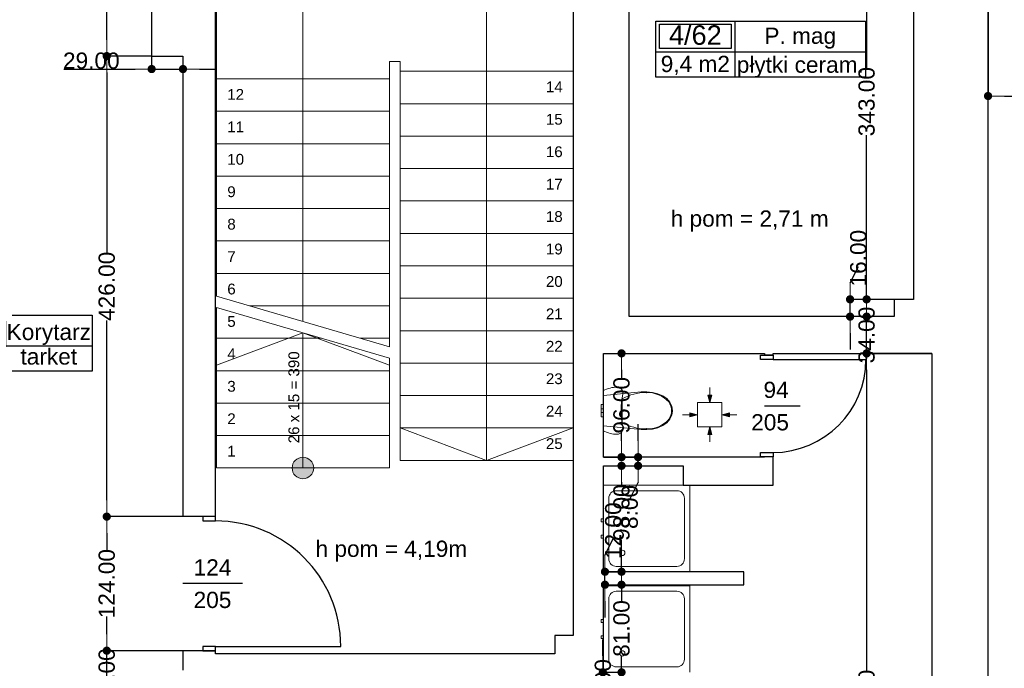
# Model space of a CAD drawing. Header units: millimetres. Extents: x -175445 to -20415, y -559200 to 231527.
# Tile 122 of 256: x -94879 to -85768, y -170914 to -164914. Entities that reach past the tile are written whole.
import ezdxf
from ezdxf.enums import TextEntityAlignment as Align

# ---------------------------------------------------------------- set-up
doc = ezdxf.new("R2010")
doc.units = ezdxf.units.MM
doc.header["$MEASUREMENT"] = 0
for name, color, linetype in [('Drzwi', 7, 'Continuous'), ('Linia', 7, 'Continuous'), ('Obiekt', 7, 'Continuous'), ('Strefa', 9, 'Continuous'), ('Słup', 7, 'Continuous'), ('Tekst', 7, 'Continuous'), ('Wymiary', 9, 'Continuous'), ('Ściana', 7, 'Continuous')]:
    doc.layers.add(name, color=color, linetype=linetype)
doc.styles.add('Arial', font='txt')
doc.styles.add('Times new roman', font='txt')
doc.dimstyles.new('GENERATED_STYLE__1', dxfattribs={"dimtxt": 150, "dimasz": 152, "dimexe": 0.18, "dimexo": 0, "dimgap": 0.09, "dimtad": 1, "dimtih": 1, "dimtoh": 1, "dimlfac": 0.1, "dimzin": 0, "dimdsep": 46, "dimtxsty": 'Arial', "dimblk": 'ARROWHEAD_11', "dimblk1": 'ARROWHEAD_11', "dimblk2": 'ARROWHEAD_11', "dimcen": 0.09, "dimclrd": 256, "dimclre": 256, "dimclrt": 256, "dimazin": 0, "dimtfac": 1, "dimtdec": 4, "dimtmove": 0, "dimatfit": 3, "dimfxl": 1, "dimtolj": 1, "dimtzin": 0, "dimarcsym": 0})
doc.dimstyles.new('GENERATED_STYLE__2', dxfattribs={"dimtxt": 150, "dimasz": 152, "dimexe": 0.18, "dimexo": 0, "dimgap": 0.09, "dimtad": 1, "dimlfac": 0.1, "dimzin": 0, "dimdsep": 46, "dimtxsty": 'Arial', "dimblk": 'ARROWHEAD_11', "dimblk1": 'ARROWHEAD_11', "dimblk2": 'ARROWHEAD_11', "dimcen": 0.09, "dimclrd": 256, "dimclre": 256, "dimclrt": 256, "dimazin": 0, "dimtfac": 1, "dimtdec": 4, "dimtmove": 0, "dimatfit": 3, "dimfxl": 1, "dimtolj": 1, "dimtzin": 0, "dimarcsym": 0})

# ---------------------------------------------------------------- blocks, each defined once
blk = doc.blocks.new('Korytarz_4_57_57', base_point=(-95010.3, 27439.4))
at = {"layer": 'Strefa'}
for p, q in [((-95744.4, 27722.2), (-94209.7, 27722.2)), ((-95744.4, 27203.6), (-95744.4, 27722.2)), ((-95010.3, 27722.2), (-95010.3, 27203.6)), ((-94209.7, 27722.2), (-94209.7, 27203.6)), ((-95707.7, 27696.3), (-95047, 27696.3)), ((-95707.7, 27470), (-95707.7, 27696.3)), ((-95047, 27696.3), (-95047, 27470)), ((-95744.4, 27439.4), (-94209.7, 27439.4)), ((-95047, 27470), (-95707.7, 27470)), ((-94209.7, 27203.6), (-95744.4, 27203.6))]:
    blk.add_line(p, q, dxfattribs=at)
at = {"layer": 'Strefa', "style": 'Arial'}
for tag, height, p in [('ROOM_NUMBER', 180, (-95377.4, 27594.3)), ('ROOM_NAME', 150, (-94610, 27567.8)), ('floor_f', 150, (-94610, 27340.7)), ('ROOM_CALC_AREA', 150, (-95377.4, 27340.6))]:
    blk.add_attdef(tag, text='', height=height, dxfattribs=at).set_placement(p, align=Align.MIDDLE_CENTER)
blk = doc.blocks.new('P. biur._4_62_62', base_point=(-88259.8, 30159))
at = {"layer": 'Strefa'}
for p, q in [((-88993.8, 30441.9), (-87051.6, 30441.9)), ((-88993.8, 29923.3), (-88993.8, 30441.9)), ((-88259.8, 30441.9), (-88259.8, 29923.3)), ((-87051.6, 30441.9), (-87051.6, 29923.3)), ((-88957.1, 30416), (-88296.5, 30416)), ((-88957.1, 30189.7), (-88957.1, 30416)), ((-88296.5, 30416), (-88296.5, 30189.7)), ((-88993.8, 30159), (-87051.6, 30159)), ((-88296.5, 30189.7), (-88957.1, 30189.7)), ((-87051.6, 29923.3), (-88993.8, 29923.3))]:
    blk.add_line(p, q, dxfattribs=at)
at = {"layer": 'Strefa', "style": 'Arial'}
for tag, height, p in [('ROOM_NUMBER', 180, (-88626.8, 30314)), ('ROOM_NAME', 150, (-87655.7, 30307.9)), ('ROOM_CALC_AREA', 150, (-88626.8, 30047)), ('floor_f', 150, (-87655.7, 30039.9))]:
    blk.add_attdef(tag, text='', height=height, dxfattribs=at).set_placement(p, align=Align.MIDDLE_CENTER)
blk = doc.blocks.new('ARROWHEAD_11')
at = {"color": 0, "linetype": 'Continuous', "lineweight": 0}
blk.add_line((0, 0), (-1, 0), dxfattribs=at)
at = {"color": 0, "linetype": 'Continuous', "lineweight": 0, "const_width": 0.25, "flags": 128}
blk.add_lwpolyline([(-0.125, 0, 1), (0.125, 0, 1)], format="xyb", close=True, dxfattribs=at)
blk = doc.blocks.new('*D1396')
at = {"layer": 'Defpoints', "color": 0}
for p in [(-93658, -165250.6), (-93368, -165250.6), (-93368, -165370.3)]:
    blk.add_point(p, dxfattribs=at)
at = {"layer": 'Wymiary', "lineweight": -2}
for p, q in [((-93658, -165250.6), (-93658, -165370.5)), ((-93368, -165250.6), (-93368, -165370.5)), ((-94470.3, -165370.3), (-93962, -165370.3)), ((-93962, -165370.3), (-93810, -165370.3)), ((-93658, -165370.3), (-93368, -165370.3)), ((-93216, -165370.3), (-93064, -165370.3))]:
    blk.add_line(p, q, dxfattribs=at)
at = {"layer": 'Wymiary', "lineweight": -2, "xscale": 152, "yscale": 152, "zscale": 152}
blk.add_blockref('ARROWHEAD_11', (-93658, -165370.3), dxfattribs=at)
at = {"layer": 'Wymiary', "lineweight": -2, "xscale": 152, "yscale": 152, "zscale": 152, "rotation": 180}
blk.add_blockref('ARROWHEAD_11', (-93368, -165370.3), dxfattribs=at)
at = {"layer": 'Wymiary', "lineweight": 13, "insert": (-94216.2, -165293.6), "char_height": 150, "attachment_point": 5, "style": 'Arial'}
blk.add_mtext('\\A1;29.00', dxfattribs=at)
blk = doc.blocks.new('*D1400')
at = {"layer": 'Defpoints', "color": 0}
for p in [(-87041.5, -168000.6), (-86438, -168000.6), (-86698, -174720.6)]:
    blk.add_point(p, dxfattribs=at)
at = {"layer": 'Wymiary', "lineweight": -2}
for p, q in [((-86438, -168000.6), (-87041.7, -168000.6)), ((-87041.5, -168152.6), (-87041.5, -170935.2)), ((-87041.5, -174568.6), (-87041.5, -171558.4)), ((-86698, -174720.6), (-87041.7, -174720.6))]:
    blk.add_line(p, q, dxfattribs=at)
at = {"layer": 'Wymiary', "lineweight": -2, "xscale": 152, "yscale": 152, "zscale": 152}
for p, rotation in [((-87041.5, -168000.6), 90), ((-87041.5, -174720.6), 270)]:
    blk.add_blockref('ARROWHEAD_11', p, dxfattribs=dict(at, rotation=rotation))
at = {"layer": 'Wymiary', "lineweight": 13, "insert": (-87041.5, -171246.8), "char_height": 150, "attachment_point": 5, "rotation": 90, "style": 'Arial'}
blk.add_mtext('\\A1;672.00', dxfattribs=at)
blk = doc.blocks.new('*D1401')
at = {"layer": 'Defpoints', "color": 0}
for p in [(-87041.5, -167660.6), (-86788, -167660.6), (-86438, -168000.6)]:
    blk.add_point(p, dxfattribs=at)
at = {"layer": 'Wymiary', "lineweight": -2}
for p, q in [((-87041.5, -167508.6), (-87041.5, -167356.6)), ((-86788, -167660.6), (-87041.7, -167660.6)), ((-87041.5, -168000.6), (-87041.5, -167660.6)), ((-86438, -168000.6), (-87041.7, -168000.6)), ((-87041.5, -168152.6), (-87041.5, -168304.6))]:
    blk.add_line(p, q, dxfattribs=at)
at = {"layer": 'Wymiary', "lineweight": -2, "xscale": 152, "yscale": 152, "zscale": 152}
for p, rotation in [((-87041.5, -167660.6), 270), ((-87041.5, -168000.6), 90)]:
    blk.add_blockref('ARROWHEAD_11', p, dxfattribs=dict(at, rotation=rotation))
at = {"layer": 'Wymiary', "lineweight": 13, "insert": (-87041.5, -167830.6), "char_height": 150, "attachment_point": 5, "rotation": 90, "style": 'Arial'}
blk.add_mtext('\\A1;34.00', dxfattribs=at)
blk = doc.blocks.new('*D1402')
at = {"layer": 'Defpoints', "color": 0}
for p in [(-87194.8, -167500.6), (-86608, -167500.6), (-86788, -167660.6)]:
    blk.add_point(p, dxfattribs=at)
at = {"layer": 'Wymiary', "lineweight": -2}
for p, q in [((-87194.8, -167348.6), (-87118.2, -167196.6)), ((-86608, -167500.6), (-87195, -167500.6)), ((-87194.8, -167660.6), (-87194.8, -167500.6)), ((-86788, -167660.6), (-87195, -167660.6)), ((-87194.8, -167812.6), (-87194.8, -167964.6))]:
    blk.add_line(p, q, dxfattribs=at)
at = {"layer": 'Wymiary', "lineweight": -2, "xscale": 152, "yscale": 152, "zscale": 152}
for p, rotation in [((-87194.8, -167500.6), 270), ((-87194.8, -167660.6), 90)]:
    blk.add_blockref('ARROWHEAD_11', p, dxfattribs=dict(at, rotation=rotation))
at = {"layer": 'Wymiary', "lineweight": 13, "insert": (-87118.2, -167120), "char_height": 150, "attachment_point": 5, "rotation": 90, "style": 'Arial'}
blk.add_mtext('\\A1;16.00', dxfattribs=at)
blk = doc.blocks.new('*D1403')
at = {"layer": 'Defpoints', "color": 0}
for p in [(-87041.5, -164070.6), (-86608, -164070.6), (-86608, -167500.6)]:
    blk.add_point(p, dxfattribs=at)
at = {"layer": 'Wymiary', "lineweight": -2}
for p, q in [((-86608, -164070.6), (-87041.7, -164070.6)), ((-87041.5, -164222.6), (-87041.5, -165360.7)), ((-87041.5, -167348.6), (-87041.5, -165982.9)), ((-86608, -167500.6), (-87041.7, -167500.6))]:
    blk.add_line(p, q, dxfattribs=at)
at = {"layer": 'Wymiary', "lineweight": -2, "xscale": 152, "yscale": 152, "zscale": 152}
for p, rotation in [((-87041.5, -164070.6), 90), ((-87041.5, -167500.6), 270)]:
    blk.add_blockref('ARROWHEAD_11', p, dxfattribs=dict(at, rotation=rotation))
at = {"layer": 'Wymiary', "lineweight": 13, "insert": (-87041.5, -165671.8), "char_height": 150, "attachment_point": 5, "rotation": 90, "style": 'Arial'}
blk.add_mtext('\\A1;343.00', dxfattribs=at)
blk = doc.blocks.new('*D1409')
at = {"layer": 'Defpoints', "color": 0}
for p in [(-89482.3, -170950.6), (-89478, -170950.6), (-89478, -171230.6)]:
    blk.add_point(p, dxfattribs=at)
at = {"layer": 'Wymiary', "lineweight": -2}
for p, q in [((-89482.3, -170798.6), (-89482.3, -170646.6)), ((-89478, -170950.6), (-89482.5, -170950.6)), ((-89482.3, -171230.6), (-89482.3, -170950.6)), ((-89478, -171230.6), (-89482.5, -171230.6)), ((-89482.3, -171382.6), (-89482.3, -171534.6))]:
    blk.add_line(p, q, dxfattribs=at)
at = {"layer": 'Wymiary', "lineweight": -2, "xscale": 152, "yscale": 152, "zscale": 152}
for p, rotation in [((-89482.3, -170950.6), 270), ((-89482.3, -171230.6), 90)]:
    blk.add_blockref('ARROWHEAD_11', p, dxfattribs=dict(at, rotation=rotation))
at = {"layer": 'Wymiary', "lineweight": 13, "insert": (-89482.3, -171090.6), "char_height": 150, "attachment_point": 5, "rotation": 90, "style": 'Arial'}
blk.add_mtext('\\A1;28.00', dxfattribs=at)
blk = doc.blocks.new('*D1410')
at = {"layer": 'Defpoints', "color": 0}
for p in [(-89478, -170140.6), (-89309.8, -170140.6), (-89478, -170950.6)]:
    blk.add_point(p, dxfattribs=at)
at = {"layer": 'Wymiary', "lineweight": -2}
for p, q in [((-89309.8, -169988.6), (-89309.8, -169836.6)), ((-89478, -170140.6), (-89309.7, -170140.6)), ((-89309.8, -170140.6), (-89309.8, -170292.6)), ((-89309.8, -170950.6), (-89309.8, -170798.7)), ((-89478, -170950.6), (-89309.7, -170950.6)), ((-89309.8, -171102.6), (-89309.8, -171254.6))]:
    blk.add_line(p, q, dxfattribs=at)
at = {"layer": 'Wymiary', "lineweight": -2, "xscale": 152, "yscale": 152, "zscale": 152}
for p, rotation in [((-89309.8, -170140.6), 270), ((-89309.8, -170950.6), 90)]:
    blk.add_blockref('ARROWHEAD_11', p, dxfattribs=dict(at, rotation=rotation))
at = {"layer": 'Wymiary', "lineweight": 13, "insert": (-89309.8, -170545.6), "char_height": 150, "attachment_point": 5, "rotation": 90, "style": 'Arial'}
blk.add_mtext('\\A1;81.00', dxfattribs=at)
blk = doc.blocks.new('*D1411')
at = {"layer": 'Defpoints', "color": 0}
for p in [(-89478, -170020.6), (-89463.2, -170020.6), (-89478, -170140.6)]:
    blk.add_point(p, dxfattribs=at)
at = {"layer": 'Wymiary', "lineweight": -2}
for p, q in [((-89463.2, -169868.6), (-89386.5, -169716.6)), ((-89478, -170020.6), (-89463, -170020.6)), ((-89463.2, -170140.6), (-89463.2, -170020.6)), ((-89478, -170140.6), (-89463, -170140.6)), ((-89463.2, -170292.6), (-89463.2, -170444.6))]:
    blk.add_line(p, q, dxfattribs=at)
at = {"layer": 'Wymiary', "lineweight": -2, "xscale": 152, "yscale": 152, "zscale": 152}
for p, rotation in [((-89463.2, -170020.6), 270), ((-89463.2, -170140.6), 90)]:
    blk.add_blockref('ARROWHEAD_11', p, dxfattribs=dict(at, rotation=rotation))
at = {"layer": 'Wymiary', "lineweight": 13, "insert": (-89386.5, -169640), "char_height": 150, "attachment_point": 5, "rotation": 90, "style": 'Arial'}
blk.add_mtext('\\A1;12.00', dxfattribs=at)
blk = doc.blocks.new('*D1412')
at = {"layer": 'Defpoints', "color": 0}
for p in [(-89478, -169040.6), (-89309.8, -169040.6), (-89478, -170020.6)]:
    blk.add_point(p, dxfattribs=at)
at = {"layer": 'Wymiary', "lineweight": -2}
for p, q in [((-89478, -169040.6), (-89309.7, -169040.6)), ((-89309.8, -169192.6), (-89309.8, -169220.8)), ((-89309.8, -169868.6), (-89309.8, -169726.6)), ((-89478, -170020.6), (-89309.7, -170020.6))]:
    blk.add_line(p, q, dxfattribs=at)
at = {"layer": 'Wymiary', "lineweight": -2, "xscale": 152, "yscale": 152, "zscale": 152}
for p, rotation in [((-89309.8, -169040.6), 90), ((-89309.8, -170020.6), 270)]:
    blk.add_blockref('ARROWHEAD_11', p, dxfattribs=dict(at, rotation=rotation))
at = {"layer": 'Wymiary', "lineweight": 13, "insert": (-89309.8, -169473.7), "char_height": 150, "attachment_point": 5, "rotation": 90, "style": 'Arial'}
blk.add_mtext('\\A1;98.00', dxfattribs=at)
blk = doc.blocks.new('*D1413')
at = {"layer": 'Defpoints', "color": 0}
for p in [(-89478, -168960.6), (-89156.5, -168960.6), (-89478, -169040.6)]:
    blk.add_point(p, dxfattribs=at)
at = {"layer": 'Wymiary', "lineweight": -2}
for p, q in [((-89156.5, -168808.6), (-89156.5, -168656.6)), ((-89478, -168960.6), (-89156.3, -168960.6)), ((-89156.5, -169040.6), (-89156.5, -168960.6)), ((-89478, -169040.6), (-89156.3, -169040.6)), ((-89156.5, -169192.6), (-89233.2, -169344.6))]:
    blk.add_line(p, q, dxfattribs=at)
at = {"layer": 'Wymiary', "lineweight": -2, "xscale": 152, "yscale": 152, "zscale": 152}
for p, rotation in [((-89156.5, -168960.6), 270), ((-89156.5, -169040.6), 90)]:
    blk.add_blockref('ARROWHEAD_11', p, dxfattribs=dict(at, rotation=rotation))
at = {"layer": 'Wymiary', "lineweight": 13, "insert": (-89233.2, -169421.3), "char_height": 150, "attachment_point": 5, "rotation": 90, "style": 'Arial'}
blk.add_mtext('\\A1;8.00', dxfattribs=at)
blk = doc.blocks.new('*D1414')
at = {"layer": 'Defpoints', "color": 0}
for p in [(-89478, -168000.6), (-89309.8, -168000.6), (-89478, -168960.6)]:
    blk.add_point(p, dxfattribs=at)
at = {"layer": 'Wymiary', "lineweight": -2}
for p, q in [((-89478, -168000.6), (-89309.7, -168000.6)), ((-89309.8, -168152.6), (-89309.8, -168227.7)), ((-89309.8, -168808.6), (-89309.8, -168733.6)), ((-89478, -168960.6), (-89309.7, -168960.6))]:
    blk.add_line(p, q, dxfattribs=at)
at = {"layer": 'Wymiary', "lineweight": -2, "xscale": 152, "yscale": 152, "zscale": 152}
for p, rotation in [((-89309.8, -168000.6), 90), ((-89309.8, -168960.6), 270)]:
    blk.add_blockref('ARROWHEAD_11', p, dxfattribs=dict(at, rotation=rotation))
at = {"layer": 'Wymiary', "lineweight": 13, "insert": (-89309.8, -168480.6), "char_height": 150, "attachment_point": 5, "rotation": 90, "style": 'Arial'}
blk.add_mtext('\\A1;96.00', dxfattribs=at)
blk = doc.blocks.new('*D1435')
at = {"layer": 'Defpoints', "color": 0}
for p in [(-94073.2, -170750.6), (-93368, -170750.6), (-93368, -171230.6)]:
    blk.add_point(p, dxfattribs=at)
at = {"layer": 'Wymiary', "lineweight": -2}
for p, q in [((-94073.2, -170598.6), (-94073.2, -170446.6)), ((-93368, -170750.6), (-94073.4, -170750.6)), ((-94073.2, -171230.6), (-94073.2, -170750.6)), ((-93368, -171230.6), (-94073.4, -171230.6)), ((-94073.2, -171382.6), (-94073.2, -171534.6))]:
    blk.add_line(p, q, dxfattribs=at)
at = {"layer": 'Wymiary', "lineweight": -2, "xscale": 152, "yscale": 152, "zscale": 152}
for p, rotation in [((-94073.2, -170750.6), 270), ((-94073.2, -171230.6), 90)]:
    blk.add_blockref('ARROWHEAD_11', p, dxfattribs=dict(at, rotation=rotation))
at = {"layer": 'Wymiary', "lineweight": 13, "insert": (-94073.2, -170990.6), "char_height": 150, "attachment_point": 5, "rotation": 90, "style": 'Arial'}
blk.add_mtext('\\A1;48.00', dxfattribs=at)
blk = doc.blocks.new('*D1436')
at = {"layer": 'Defpoints', "color": 0}
for p in [(-94073.2, -169510.6), (-93368, -169510.6), (-93368, -170750.6)]:
    blk.add_point(p, dxfattribs=at)
at = {"layer": 'Wymiary', "lineweight": -2}
for p, q in [((-93368, -169510.6), (-94073.4, -169510.6)), ((-94073.2, -169662.6), (-94073.2, -169826.5)), ((-94073.2, -170598.6), (-94073.2, -170434.8)), ((-93368, -170750.6), (-94073.4, -170750.6))]:
    blk.add_line(p, q, dxfattribs=at)
at = {"layer": 'Wymiary', "lineweight": -2, "xscale": 152, "yscale": 152, "zscale": 152}
for p, rotation in [((-94073.2, -169510.6), 90), ((-94073.2, -170750.6), 270)]:
    blk.add_blockref('ARROWHEAD_11', p, dxfattribs=dict(at, rotation=rotation))
at = {"layer": 'Wymiary', "lineweight": 13, "insert": (-94073.2, -170130.6), "char_height": 150, "attachment_point": 5, "rotation": 90, "style": 'Arial'}
blk.add_mtext('\\A1;124.00', dxfattribs=at)
blk = doc.blocks.new('*D1437')
at = {"layer": 'Defpoints', "color": 0}
for p in [(-94073.2, -165250.6), (-93658, -165250.6), (-93368, -169510.6)]:
    blk.add_point(p, dxfattribs=at)
at = {"layer": 'Wymiary', "lineweight": -2}
for p, q in [((-93658, -165250.6), (-94073.4, -165250.6)), ((-94073.2, -165402.6), (-94073.2, -167066.4)), ((-94073.2, -169358.6), (-94073.2, -167694.8)), ((-93368, -169510.6), (-94073.4, -169510.6))]:
    blk.add_line(p, q, dxfattribs=at)
at = {"layer": 'Wymiary', "lineweight": -2, "xscale": 152, "yscale": 152, "zscale": 152}
for p, rotation in [((-94073.2, -165250.6), 90), ((-94073.2, -169510.6), 270)]:
    blk.add_blockref('ARROWHEAD_11', p, dxfattribs=dict(at, rotation=rotation))
at = {"layer": 'Wymiary', "lineweight": 13, "insert": (-94073.2, -167380.6), "char_height": 150, "attachment_point": 5, "rotation": 90, "style": 'Arial'}
blk.add_mtext('\\A1;426.00', dxfattribs=at)
blk = doc.blocks.new('*D1438')
at = {"layer": 'Defpoints', "color": 0}
for p in [(-94073.2, -163570.6), (-93658, -163570.6), (-93658, -165250.6)]:
    blk.add_point(p, dxfattribs=at)
at = {"layer": 'Wymiary', "lineweight": -2}
for p, q in [((-93658, -163570.6), (-94073.4, -163570.6)), ((-94073.2, -163722.6), (-94073.2, -164106.5)), ((-94073.2, -165098.6), (-94073.2, -164714.8)), ((-93658, -165250.6), (-94073.4, -165250.6))]:
    blk.add_line(p, q, dxfattribs=at)
at = {"layer": 'Wymiary', "lineweight": -2, "xscale": 152, "yscale": 152, "zscale": 152}
for p, rotation in [((-94073.2, -163570.6), 90), ((-94073.2, -165250.6), 270)]:
    blk.add_blockref('ARROWHEAD_11', p, dxfattribs=dict(at, rotation=rotation))
at = {"layer": 'Wymiary', "lineweight": 13, "insert": (-94073.2, -164410.6), "char_height": 150, "attachment_point": 5, "rotation": 90, "style": 'Arial'}
blk.add_mtext('\\A1;168.00', dxfattribs=at)
blk = doc.blocks.new('*D1736')
at = {"layer": 'Defpoints', "color": 0}
for p in [(-85918, -163900.6), (-84208, -164360.6), (-84208, -165619.8)]:
    blk.add_point(p, dxfattribs=at)
at = {"layer": 'Wymiary', "lineweight": -2}
for p, q in [((-85918, -163900.6), (-85918, -165620)), ((-84208, -164360.6), (-84208, -165620)), ((-85766, -165619.8), (-84360, -165619.8))]:
    blk.add_line(p, q, dxfattribs=at)
at = {"layer": 'Wymiary', "lineweight": -2, "xscale": 152, "yscale": 152, "zscale": 152, "rotation": 180}
blk.add_blockref('ARROWHEAD_11', (-85918, -165619.8), dxfattribs=at)
at = {"layer": 'Wymiary', "lineweight": -2, "xscale": 152, "yscale": 152, "zscale": 152}
blk.add_blockref('ARROWHEAD_11', (-84208, -165619.8), dxfattribs=at)
at = {"layer": 'Wymiary', "lineweight": 13, "insert": (-85063, -165543.2), "char_height": 150, "attachment_point": 5, "style": 'Arial'}
blk.add_mtext('\\A1;171.00', dxfattribs=at)

msp = doc.modelspace()

# ---------------------------------------------------------------- hatches: boundary and pattern name
at = {"layer": 'Linia', "linetype": 'Continuous', "lineweight": 13}
for points in [[(-88493.839, -168456.037), (-88474.996, -168386.086), (-88512.496, -168386.036)], [(-88606.789, -168568.537), (-88676.765, -168549.787), (-88676.765, -168587.287)], [(-88381.489, -168568.537), (-88311.513, -168587.287), (-88311.513, -168549.787)], [(-88493.839, -168681.037), (-88512.496, -168751.038), (-88474.996, -168750.988)]]:
    msp.add_hatch(color=253, dxfattribs=at).paths.add_polyline_path(points)
at = {"layer": 'Obiekt', "linetype": 'Continuous'}
msp.add_hatch(color=253, dxfattribs=at).paths.add_polyline_path([(-92157.975, -169060.675, 1), (-92357.975, -169060.675, 1)])

# ---------------------------------------------------------------- linework, layer by layer
at = {"layer": 'Drzwi', "color": 253}
for p, q in [((-88023.019, -168057.346), (-88023.019, -168017.346)), ((-88023.019, -168017.346), (-87908.019, -168017.346)), ((-87908.019, -168057.346), (-88023.019, -168057.346)), ((-87908.019, -168017.346), (-87988.019, -168017.346)), ((-87908.019, -168017.346), (-87908.019, -168057.346)), ((-87908.019, -168057.346), (-87048.019, -168057.346)), ((-88023.019, -168957.346), (-88023.019, -168917.346)), ((-88023.019, -168917.346), (-87908.019, -168917.346)), ((-87908.019, -168917.346), (-87908.019, -168957.346)), ((-87908.019, -168957.346), (-88023.019, -168957.346)), ((-87908.019, -168957.346), (-87988.019, -168957.346)), ((-93183.019, -169510.636), (-93183.019, -169550.636)), ((-93068.019, -169510.636), (-93183.019, -169510.636)), ((-93068.019, -169510.636), (-93183.019, -169510.636)), ((-93183.019, -169550.636), (-93068.019, -169550.636)), ((-93068.019, -169550.636), (-93068.019, -169510.636)), ((-93068.019, -170710.636), (-93183.019, -170710.636)), ((-93183.019, -170710.636), (-93183.019, -170750.636)), ((-93068.019, -170750.636), (-93068.019, -170710.636)), ((-93068.019, -170710.636), (-91908.019, -170710.636)), ((-93183.019, -170750.636), (-93068.019, -170750.636)), ((-93068.019, -170750.636), (-93183.019, -170750.636))]:
    msp.add_line(p, q, dxfattribs=at)
for centre, radius, start, end in [((-87908.019, -168057.346), 860, 270, 0), ((-93068.019, -170710.636), 1160, 0, 90)]:
    msp.add_arc(centre, radius, start, end, dxfattribs=at)
at = {"layer": 'Linia', "color": 253, "lineweight": 13}
for p, q in [((-88493.654, -168317.147), (-88493.746, -168386.061)), ((-88381.489, -168456.187), (-88606.489, -168456.187)), ((-88606.489, -168456.187), (-88606.489, -168680.887)), ((-88493.839, -168456.037), (-88512.496, -168386.036)), ((-88512.496, -168386.036), (-88474.996, -168386.086)), ((-88493.839, -168456.037), (-88474.996, -168386.086)), ((-88381.489, -168680.887), (-88381.489, -168456.187)), ((-88606.789, -168568.537), (-88676.765, -168549.787)), ((-88676.765, -168587.287), (-88676.765, -168549.787)), ((-88381.489, -168568.537), (-88311.513, -168549.787)), ((-88311.513, -168549.787), (-88311.513, -168587.287)), ((-88745.68, -168568.537), (-88676.765, -168568.537)), ((-88606.789, -168568.537), (-88676.765, -168587.287)), ((-88381.489, -168568.537), (-88311.513, -168587.287)), ((-88242.599, -168568.537), (-88311.513, -168568.537)), ((-88606.489, -168681.187), (-88381.489, -168681.187)), ((-88493.839, -168681.037), (-88512.496, -168751.038)), ((-88493.839, -168681.037), (-88474.996, -168750.988)), ((-88474.996, -168750.988), (-88512.496, -168751.038)), ((-88493.654, -168819.928), (-88493.746, -168751.013))]:
    msp.add_line(p, q, dxfattribs=at)
at = {"layer": 'Obiekt', "color": 253, "lineweight": 20}
for p, q in [((-93057.975, -167470.675), (-93057.975, -163900.675)), ((-89757.975, -163900.675), (-89757.975, -168990.675)), ((-92257.975, -167705.675), (-92257.975, -164600.675)), ((-90557.975, -164600.675), (-90557.975, -168990.675)), ((-91457.975, -167940.675), (-91457.975, -165300.675)), ((-91457.975, -165300.675), (-91357.975, -165300.675)), ((-91357.975, -165300.675), (-91357.975, -168990.675)), ((-93057.975, -165460.675), (-91457.975, -165460.675)), ((-89757.975, -165390.675), (-91357.975, -165390.675)), ((-89757.975, -165690.675), (-91357.975, -165690.675)), ((-93057.975, -165760.675), (-91457.975, -165760.675)), ((-89757.975, -165990.675), (-91357.975, -165990.675)), ((-93057.975, -166060.675), (-91457.975, -166060.675)), ((-93057.975, -166360.675), (-91457.975, -166360.675)), ((-89757.975, -166290.675), (-91357.975, -166290.675)), ((-89757.975, -166590.675), (-91357.975, -166590.675)), ((-93057.975, -166660.675), (-91457.975, -166660.675)), ((-89757.975, -166890.675), (-91357.975, -166890.675)), ((-93057.975, -166960.675), (-91457.975, -166960.675)), ((-89757.975, -167190.675), (-91357.975, -167190.675)), ((-93057.975, -167260.675), (-91457.975, -167260.675)), ((-93057.975, -167470.675), (-91457.975, -167940.675)), ((-89757.975, -167490.675), (-91357.975, -167490.675)), ((-93057.975, -169060.675), (-93057.975, -167574.9)), ((-93057.975, -167574.9), (-91457.975, -168044.9)), ((-92751.592, -167560.675), (-91457.975, -167560.675)), ((-92257.975, -167809.9), (-93057.975, -168109.9)), ((-92257.975, -169060.675), (-92257.975, -167809.9)), ((-92257.975, -167809.9), (-91457.975, -168109.9)), ((-89757.975, -167790.675), (-91357.975, -167790.675)), ((-93057.975, -167860.675), (-92085.125, -167860.675)), ((-91730.315, -167860.675), (-91457.975, -167860.675)), ((-91457.975, -169060.675), (-91457.975, -168044.9)), ((-89757.975, -168090.675), (-91357.975, -168090.675)), ((-93057.975, -168160.675), (-91457.975, -168160.675)), ((-93057.975, -168460.675), (-91457.975, -168460.675)), ((-89757.975, -168390.675), (-91357.975, -168390.675)), ((-89757.975, -168690.675), (-91357.975, -168690.675)), ((-90557.975, -168990.675), (-91357.975, -168690.675)), ((-90557.975, -168990.675), (-89757.975, -168690.675)), ((-93057.975, -168760.675), (-91457.975, -168760.675)), ((-89757.975, -168990.675), (-91357.975, -168990.675)), ((-89757.975, -168990.675), (-91357.975, -168990.675)), ((-93057.975, -169060.675), (-91457.975, -169060.675)), ((-93057.975, -169060.675), (-91457.975, -169060.675))]:
    msp.add_line(p, q, dxfattribs=at)
at = {"layer": 'Obiekt', "color": 253, "lineweight": 5}
for p, q in [((-89462.9, -168336.848), (-89477.975, -168343.949)), ((-89477.975, -168343.949), (-89477.975, -168717.485)), ((-89127.592, -168357.369), (-89477.975, -168389.742)), ((-89447.435, -168330.643), (-89462.9, -168336.848)), ((-89431.633, -168325.357), (-89447.435, -168330.643)), ((-89415.548, -168321.006), (-89431.633, -168325.357)), ((-89399.236, -168317.607), (-89415.548, -168321.006)), ((-89382.752, -168315.171), (-89399.236, -168317.607)), ((-89366.154, -168313.706), (-89382.752, -168315.171)), ((-89349.498, -168313.217), (-89366.154, -168313.706)), ((-89337.964, -168314.5), (-89349.498, -168313.217)), ((-89326.993, -168318.285), (-89337.964, -168314.5)), ((-89317.12, -168324.387), (-89326.993, -168318.285)), ((-89308.829, -168332.509), (-89317.12, -168324.387)), ((-89302.522, -168342.255), (-89308.829, -168332.509)), ((-89304.806, -168414.502), (-89298.025, -168376.217)), ((-89298.509, -168353.147), (-89302.522, -168342.255)), ((-89296.985, -168364.655), (-89298.509, -168353.147)), ((-89298.025, -168376.217), (-89296.985, -168364.655)), ((-89075.895, -168355.806), (-89127.592, -168357.369)), ((-89024.55, -168361.293), (-89075.895, -168355.806)), ((-88974.803, -168373.698), (-89024.55, -168361.293)), ((-88927.865, -168392.719), (-88974.803, -168373.698)), ((-89477.975, -168389.742), (-89477.975, -168671.692)), ((-89312.581, -168491.849), (-89309.663, -168453.078)), ((-89309.663, -168453.078), (-89304.806, -168414.502)), ((-89304.932, -168421.776), (-89304.932, -168530.717)), ((-88890.669, -168418.317), (-88927.865, -168392.719)), ((-88862.151, -168451.36), (-88890.669, -168418.317)), ((-88873.425, -168449.641), (-88873.425, -168449.64)), ((-88844.191, -168489.668), (-88862.151, -168451.36)), ((-89497.975, -168490.412), (-89497.975, -168473.717)), ((-89477.975, -168473.717), (-89497.975, -168473.717)), ((-89497.975, -168514.717), (-89497.975, -168490.412)), ((-89497.975, -168519.403), (-89497.975, -168514.717)), ((-89477.975, -168514.717), (-89497.975, -168514.717)), ((-89497.975, -168530.717), (-89497.975, -168519.403)), ((-89497.975, -168542.031), (-89497.975, -168530.717)), ((-89497.975, -168546.717), (-89497.975, -168542.031)), ((-89477.975, -168546.717), (-89497.975, -168546.717)), ((-89497.975, -168571.022), (-89497.975, -168546.717)), ((-89477.975, -168490.412), (-89477.975, -168473.717)), ((-89477.975, -168514.717), (-89477.975, -168490.412)), ((-89477.975, -168519.403), (-89477.975, -168514.717)), ((-89477.975, -168530.717), (-89477.975, -168519.403)), ((-89477.975, -168542.031), (-89477.975, -168530.717)), ((-89477.975, -168546.717), (-89477.975, -168542.031)), ((-89477.975, -168571.022), (-89477.975, -168546.717)), ((-89313.555, -168530.717), (-89312.581, -168491.849)), ((-89312.581, -168569.585), (-89313.555, -168530.717)), ((-89304.932, -168530.717), (-89304.932, -168639.658)), ((-88846.614, -168530.716), (-88846.614, -168530.717)), ((-88837.974, -168530.717), (-88844.191, -168489.668)), ((-88844.191, -168571.766), (-88837.974, -168530.717)), ((-89497.975, -168587.717), (-89497.975, -168571.022)), ((-89477.975, -168587.717), (-89497.975, -168587.717)), ((-89477.975, -168587.717), (-89477.975, -168571.022)), ((-89309.663, -168608.356), (-89312.581, -168569.585)), ((-89304.806, -168646.932), (-89309.663, -168608.356)), ((-89298.025, -168685.217), (-89304.806, -168646.932)), ((-88927.865, -168668.715), (-88890.669, -168643.117)), ((-88890.669, -168643.117), (-88862.151, -168610.074)), ((-88862.151, -168610.074), (-88844.191, -168571.766)), ((-89477.975, -168671.692), (-89127.592, -168704.065)), ((-89477.975, -168717.485), (-89462.9, -168724.586)), ((-89462.9, -168724.586), (-89447.435, -168730.791)), ((-89447.435, -168730.791), (-89431.633, -168736.077)), ((-89431.633, -168736.077), (-89415.548, -168740.428)), ((-89415.548, -168740.428), (-89399.236, -168743.827)), ((-89399.236, -168743.827), (-89382.752, -168746.263)), ((-89337.964, -168746.934), (-89326.993, -168743.149)), ((-89326.993, -168743.149), (-89317.12, -168737.047)), ((-89317.12, -168737.047), (-89308.829, -168728.925)), ((-89308.829, -168728.925), (-89302.522, -168719.179)), ((-89302.522, -168719.179), (-89298.509, -168708.287)), ((-89298.509, -168708.287), (-89296.985, -168696.779)), ((-89296.985, -168696.779), (-89298.025, -168685.217)), ((-89127.592, -168704.065), (-89075.895, -168705.628)), ((-89075.895, -168705.628), (-89024.55, -168700.141)), ((-89024.55, -168700.141), (-88974.803, -168687.736)), ((-88974.803, -168687.736), (-88927.865, -168668.715)), ((-89382.752, -168746.263), (-89366.154, -168747.728)), ((-89366.154, -168747.728), (-89349.498, -168748.217)), ((-89349.498, -168748.217), (-89337.964, -168746.934)), ((-88677.975, -169220.636), (-89477.975, -169220.636)), ((-89477.975, -169220.636), (-89477.975, -170020.636)), ((-88797.975, -169270.636), (-89357.975, -169270.636)), ((-88677.975, -170020.636), (-88677.975, -169220.636)), ((-89427.975, -169340.636), (-89427.975, -169900.636)), ((-88727.975, -169900.636), (-88727.975, -169340.636)), ((-89477.975, -169532.136), (-89497.975, -169532.136)), ((-89497.975, -169532.136), (-89497.975, -169559.136)), ((-89497.975, -169559.136), (-89477.975, -169559.136)), ((-89477.975, -169559.136), (-89477.975, -169532.136)), ((-89477.975, -169682.136), (-89497.975, -169682.136)), ((-89497.975, -169682.136), (-89497.975, -169709.136)), ((-89497.975, -169709.136), (-89477.975, -169709.136)), ((-89477.975, -169709.136), (-89477.975, -169682.136)), ((-89357.975, -169970.636), (-88797.975, -169970.636)), ((-89477.975, -170020.636), (-88677.975, -170020.636)), ((-88677.975, -170150.636), (-89477.975, -170150.636)), ((-89477.975, -170150.636), (-89477.975, -170950.636)), ((-88797.975, -170200.636), (-89357.975, -170200.636)), ((-88677.975, -170950.636), (-88677.975, -170150.636)), ((-89427.975, -170270.636), (-89427.975, -170830.636)), ((-88727.975, -170830.636), (-88727.975, -170270.636)), ((-89477.975, -170462.136), (-89497.975, -170462.136)), ((-89497.975, -170462.136), (-89497.975, -170489.136)), ((-89477.975, -170489.136), (-89477.975, -170462.136)), ((-89497.975, -170489.136), (-89477.975, -170489.136)), ((-89477.975, -170612.136), (-89497.975, -170612.136)), ((-89497.975, -170612.136), (-89497.975, -170639.136)), ((-89497.975, -170639.136), (-89477.975, -170639.136)), ((-89477.975, -170639.136), (-89477.975, -170612.136)), ((-89357.975, -170900.636), (-88797.975, -170900.636))]:
    msp.add_line(p, q, dxfattribs=at)
at = {"layer": 'Obiekt', "color": 253}
for p, q in [((-87656.64, -168487.346), (-87988.019, -168487.346)), ((-92816.64, -170130.636), (-93368.019, -170130.636))]:
    msp.add_line(p, q, dxfattribs=at)
at = {"layer": 'Obiekt', "color": 253, "lineweight": 20}
msp.add_circle((-92257.975, -169060.675), 100, dxfattribs=at)
at = {"layer": 'Obiekt', "color": 253, "lineweight": 5}
for centre in [(-89302.975, -169845.636), (-89302.975, -170775.636)]:
    msp.add_circle(centre, 25, dxfattribs=at)
for centre, radius, start, end in [((-89090.038, -168788.812), 425.383, 88.6460694, 120.3482343), ((-89065.671, -168620.177), 256.976, 41.5755016, 93.1951521), ((-88985.217, -168531.529), 138.562, 0.3355935, 36.2228111), ((-88985.22, -168529.904), 138.565, 323.7771962, 359.6644138), ((-89090.038, -168272.622), 425.383, 239.6517657, 271.3539306), ((-89065.671, -168441.257), 256.976, 266.8048479, 318.4244984), ((-89357.975, -169340.636), 70, 90, 180), ((-88797.975, -169340.636), 70, 0, 90), ((-89357.975, -169900.636), 70, 180, 270), ((-88797.975, -169900.636), 70, 270, 0), ((-89357.975, -170270.636), 70, 90, 180), ((-88797.975, -170270.636), 70, 0, 90), ((-89357.975, -170830.636), 70, 180, 270), ((-88797.975, -170830.636), 70, 270, 0)]:
    msp.add_arc(centre, radius, start, end, dxfattribs=at)
for p in [(-89079.99, -168363.681), (-89304.932, -168421.776), (-88873.425, -168611.794), (-89079.99, -168697.753)]:
    msp.add_point(p, dxfattribs=at)
at = {"layer": 'Słup', "color": 253}
for p, q in [((-93658.019, -163870.636), (-93658.019, -165250.636)), ((-93658.019, -165250.636), (-93368.019, -165250.636)), ((-86788.019, -167500.636), (-86788.019, -167660.636)), ((-86608.019, -167500.636), (-86788.019, -167500.636)), ((-88738.019, -169040.636), (-88738.019, -169220.636)), ((-87908.019, -169220.636), (-87908.019, -169040.636)), ((-88738.019, -169220.636), (-87988.019, -169220.636)), ((-87988.019, -169220.636), (-87908.019, -169220.636)), ((-89927.975, -170610.636), (-89927.975, -170780.636)), ((-89757.975, -170610.636), (-89927.975, -170610.636))]:
    msp.add_line(p, q, dxfattribs=at)
at = {"layer": 'Ściana', "color": 253}
for p, q in [((-87908.019, -168017.346), (-87988.019, -168017.346)), ((-87908.019, -168957.346), (-87988.019, -168957.346)), ((-93183.019, -169510.636), (-93368.019, -169510.636)), ((-93068.019, -169510.636), (-93183.019, -169510.636)), ((-93183.019, -170750.636), (-93368.019, -170750.636)), ((-93068.019, -170750.636), (-93183.019, -170750.636))]:
    msp.add_line(p, q, dxfattribs=at)
at = {"layer": 'Ściana', "color": 253, "flags": 128}
for points in [[(-93068.019, -169510.636), (-93068.019, -163870.636)], [(-89757.975, -163870.636), (-89757.975, -168000.636)], [(-85918.019, -167660.636), (-85918.019, -163900.636)], [(-89237.975, -167660.636), (-89237.975, -164070.636)], [(-86608.019, -164070.636), (-86608.019, -167500.636)], [(-93368.019, -165250.636), (-93368.019, -169510.636)], [(-86788.019, -167660.636), (-89237.975, -167660.636)], [(-85918.019, -178970.636), (-85918.019, -167660.636)], [(-89757.975, -168000.636), (-89757.975, -170610.636)], [(-89477.975, -168960.636), (-89477.975, -168000.636)], [(-89477.975, -168000.636), (-87988.019, -168000.636)], [(-87988.019, -168000.636), (-87988.019, -168017.346)], [(-87908.019, -168000.636), (-86438.019, -168000.636)], [(-87908.019, -168017.346), (-87908.019, -168000.636)], [(-86438.019, -168000.636), (-86438.019, -174720.636)], [(-87988.019, -168960.636), (-89477.975, -168960.636)], [(-87988.019, -168957.346), (-87988.019, -168960.636)], [(-87908.019, -169040.636), (-87908.019, -168957.346)], [(-89477.975, -170020.636), (-89477.975, -169040.636)], [(-89477.975, -169040.636), (-88738.019, -169040.636)], [(-88178.019, -170020.636), (-89477.975, -170020.636)], [(-88178.019, -170140.636), (-88178.019, -170020.636)], [(-89477.975, -170780.636), (-89477.975, -170140.636)], [(-89477.975, -170140.636), (-88178.019, -170140.636)], [(-93368.019, -170750.636), (-93368.019, -170930.636)], [(-93068.019, -170780.636), (-93068.019, -170750.636)], [(-89927.975, -170780.636), (-93068.019, -170780.636)], [(-89477.975, -170950.636), (-89477.975, -170780.636)]]:
    msp.add_lwpolyline(points, dxfattribs=at)
at = {"layer": 'Ściana', "color": 253}
msp.add_arc((-140453.307, -280112.852), 130967.865, 57.19530479, 68.83493994, dxfattribs=at)

# ---------------------------------------------------------------- block references
at = {"layer": 'Strefa', "color": 253}
ref = msp.add_blockref('P. biur._4_62_62', (-88259.804, -165210.915), dxfattribs=at)
ref.add_attrib('ROOM_NAME', 'P. mag', dxfattribs={"color": 7, "height": 150, "style": 'Arial'}).set_placement((-87655.72, -165062.098), align=Align.MIDDLE_CENTER)
ref.add_attrib('ROOM_NUMBER', '4/62', dxfattribs={"color": 7, "height": 180, "style": 'Arial'}).set_placement((-88626.824, -165055.967), align=Align.MIDDLE_CENTER)
ref.add_attrib('ROOM_CALC_AREA', '9,4 m2', dxfattribs={"color": 7, "height": 150, "style": 'Arial'}).set_placement((-88626.824, -165322.969), align=Align.MIDDLE_CENTER)
ref.add_attrib('floor_f', 'płytki ceram.', dxfattribs={"color": 7, "height": 150, "style": 'Arial'}).set_placement((-87655.72, -165330.015), align=Align.MIDDLE_CENTER)
ref = msp.add_blockref('Korytarz_4_57_57', (-95010.338, -167930.594), dxfattribs=at)
ref.add_attrib('ROOM_NAME', 'Korytarz', dxfattribs={"color": 7, "height": 150, "style": 'Arial'}).set_placement((-94610.018, -167802.194), align=Align.MIDDLE_CENTER)
ref.add_attrib('ROOM_NUMBER', '4/57', dxfattribs={"color": 7, "height": 180, "style": 'Arial'}).set_placement((-95377.358, -167775.647), align=Align.MIDDLE_CENTER)
ref.add_attrib('ROOM_CALC_AREA', '49 m2', dxfattribs={"color": 7, "height": 150, "style": 'Arial'}).set_placement((-95377.358, -168029.328), align=Align.MIDDLE_CENTER)
ref.add_attrib('floor_f', 'tarket', dxfattribs={"color": 7, "height": 150, "style": 'Arial'}).set_placement((-94610.018, -168029.277), align=Align.MIDDLE_CENTER)

# ---------------------------------------------------------------- texts
at = {"layer": 'Obiekt', "color": 253, "lineweight": 20, "char_height": 100, "attachment_point": 4, "style": 'Arial'}
for s, insert in [('\\A1;{\\fArial|b0|i0|c238|p38;12}', (-92957.975, -165604.96)), ('\\A1;{\\fArial|b0|i0|c238|p38;14}', (-90009.747, -165534.96)), ('\\A1;{\\fArial|b0|i0|c238|p38;15}', (-90009.747, -165835.783)), ('\\A1;{\\fArial|b0|i0|c238|p38;11}', (-92957.975, -165904.96)), ('\\A1;{\\fArial|b0|i0|c238|p38;16}', (-90009.747, -166135.783)), ('\\A1;{\\fArial|b0|i0|c238|p38;10}', (-92957.975, -166205.783)), ('\\A1;{\\fArial|b0|i0|c238|p38;9}', (-92957.975, -166505.783)), ('\\A1;{\\fArial|b0|i0|c238|p38;17}', (-90009.747, -166434.96)), ('\\A1;{\\fArial|b0|i0|c238|p38;18}', (-90009.747, -166735.783)), ('\\A1;{\\fArial|b0|i0|c238|p38;8}', (-92957.975, -166805.783)), ('\\A1;{\\fArial|b0|i0|c238|p38;19}', (-90009.747, -167035.783)), ('\\A1;{\\fArial|b0|i0|c238|p38;7}', (-92957.975, -167104.96)), ('\\A1;{\\fArial|b0|i0|c238|p38;20}', (-90009.747, -167335.783)), ('\\A1;{\\fArial|b0|i0|c238|p38;6}', (-92957.975, -167405.783)), ('\\A1;{\\fArial|b0|i0|c238|p38;21}', (-90009.747, -167634.96)), ('\\A1;{\\fArial|b0|i0|c238|p38;5}', (-92957.975, -167705.783)), ('\\A1;{\\fArial|b0|i0|c238|p38;22}', (-90009.747, -167934.96)), ('\\A1;{\\fArial|b0|i0|c238|p38;4}', (-92957.975, -168004.96)), ('\\A1;{\\fArial|b0|i0|c238|p38;23}', (-90009.747, -168235.817)), ('\\A1;{\\fArial|b0|i0|c238|p38;3}', (-92957.975, -168305.817)), ('\\A1;{\\fArial|b0|i0|c238|p38;2}', (-92957.975, -168604.96)), ('\\A1;{\\fArial|b0|i0|c238|p38;24}', (-90009.747, -168534.96)), ('\\A1;{\\fArial|b0|i0|c238|p38;25}', (-90009.747, -168835.783)), ('\\A1;{\\fArial|b0|i0|c238|p38;1}', (-92957.975, -168904.96))]:
    msp.add_mtext(s, dxfattribs=dict(at, insert=insert))
at = {"layer": 'Obiekt', "color": 253, "lineweight": 20, "insert": (-92341.404, -168870.948), "char_height": 100, "attachment_point": 4, "rotation": 90, "style": 'Arial'}
msp.add_mtext('\\A1;{\\fArial|b0|i0|c238|p38; 26 x 15 = 390}', dxfattribs=at)
at = {"layer": 'Obiekt', "color": 253, "char_height": 150, "attachment_point": 7, "style": 'Arial'}
for s, insert in [('\\A1;{\\fArial|b0|i0|c238|p38;94}', (-87995.85, -168414.815)), ('\\A1;{\\fArial|b0|i0|c238|p38;205}', (-88109.679, -168714.815)), ('\\A1;{\\fArial|b0|i0|c238|p38;124}', (-93269.679, -170055.636)), ('\\A1;{\\fArial|b0|i0|c238|p38;205}', (-93269.679, -170358.104))]:
    msp.add_mtext(s, dxfattribs=dict(at, insert=insert))
at = {"layer": 'Tekst', "color": 253, "char_height": 150, "attachment_point": 2, "style": 'Times new roman'}
for s, insert in [('\\A1;{\\fArial|b0|i0|c0|p38;h pom = 2,71 m}', (-88123.865, -166678.218)), ('\\A1;{\\fArial|b0|i0|c0|p38;h pom = 4,19m}', (-91439.804, -169732.789))]:
    msp.add_mtext(s, dxfattribs=dict(at, insert=insert))

# ---------------------------------------------------------------- dimensions: what is measured, and where the dimension line sits
at = {"layer": 'Wymiary', "color": 8, "lineweight": 13}
for base, p1, p2, picture, middle in [((-94073.17, -163570.636), (-93658.019, -165250.636), (-93658.019, -163570.636), '*D1438', (-94073.17, -164410.636)), ((-87041.494, -164070.636), (-86608.019, -167500.636), (-86608.019, -164070.636), '*D1403', (-87041.494, -165671.807)), ((-94073.17, -165250.636), (-93368.019, -169510.636), (-93658.019, -165250.636), '*D1437', (-94073.17, -167380.636)), ((-87194.846, -167500.636), (-86788.019, -167660.636), (-86608.019, -167500.636), '*D1402', (-87118.17, -167119.96)), ((-87041.494, -167660.636), (-86438.019, -168000.636), (-86788.019, -167660.636), '*D1401', (-87041.494, -167830.636)), ((-89309.849, -168000.636), (-89477.975, -168960.636), (-89477.975, -168000.636), '*D1414', (-89309.849, -168480.636)), ((-87041.494, -168000.636), (-86698.019, -174720.636), (-86438.019, -168000.636), '*D1400', (-87041.494, -171246.807)), ((-89156.497, -168960.636), (-89477.975, -169040.636), (-89477.975, -168960.636), '*D1413', (-89233.173, -169421.312)), ((-89309.849, -169040.636), (-89477.975, -170020.636), (-89477.975, -169040.636), '*D1412', (-89309.849, -169473.721)), ((-94073.17, -169510.636), (-93368.019, -170750.636), (-93368.019, -169510.636), '*D1436', (-94073.17, -170130.636)), ((-89463.201, -170020.636), (-89477.975, -170140.636), (-89477.975, -170020.636), '*D1411', (-89386.525, -169639.96)), ((-89309.849, -170140.636), (-89477.975, -170950.636), (-89477.975, -170140.636), '*D1410', (-89309.849, -170545.636)), ((-94073.17, -170750.636), (-93368.019, -171230.636), (-93368.019, -170750.636), '*D1435', (-94073.17, -170990.636)), ((-89482.349, -170950.636), (-89477.975, -171230.636), (-89477.975, -170950.636), '*D1409', (-89482.349, -171090.636))]:
    dim = msp.add_linear_dim(base=base, p1=p1, p2=p2, angle=90, dimstyle='GENERATED_STYLE__2', dxfattribs=at)
    dim.commit()
    dim.dimension.update_dxf_attribs({"geometry": picture, "text_midpoint": middle, "dimtype": 160, "text_rotation": 90})
for base, p1, p2, picture, middle in [((-84208.018, -165619.831), (-85918.019, -163900.636), (-84208.018, -164360.636), '*D1736', (-85063.019, -165619.831)), ((-93368.019, -165370.318), (-93658.019, -165250.636), (-93368.019, -165250.636), '*D1396', (-94216.219, -165370.318))]:
    dim = msp.add_linear_dim(base=base, p1=p1, p2=p2, dimstyle='GENERATED_STYLE__1', dxfattribs=at)
    dim.commit()
    dim.dimension.update_dxf_attribs({"geometry": picture, "text_midpoint": middle, "dimtype": 160})

doc.saveas('drawing.dxf')
